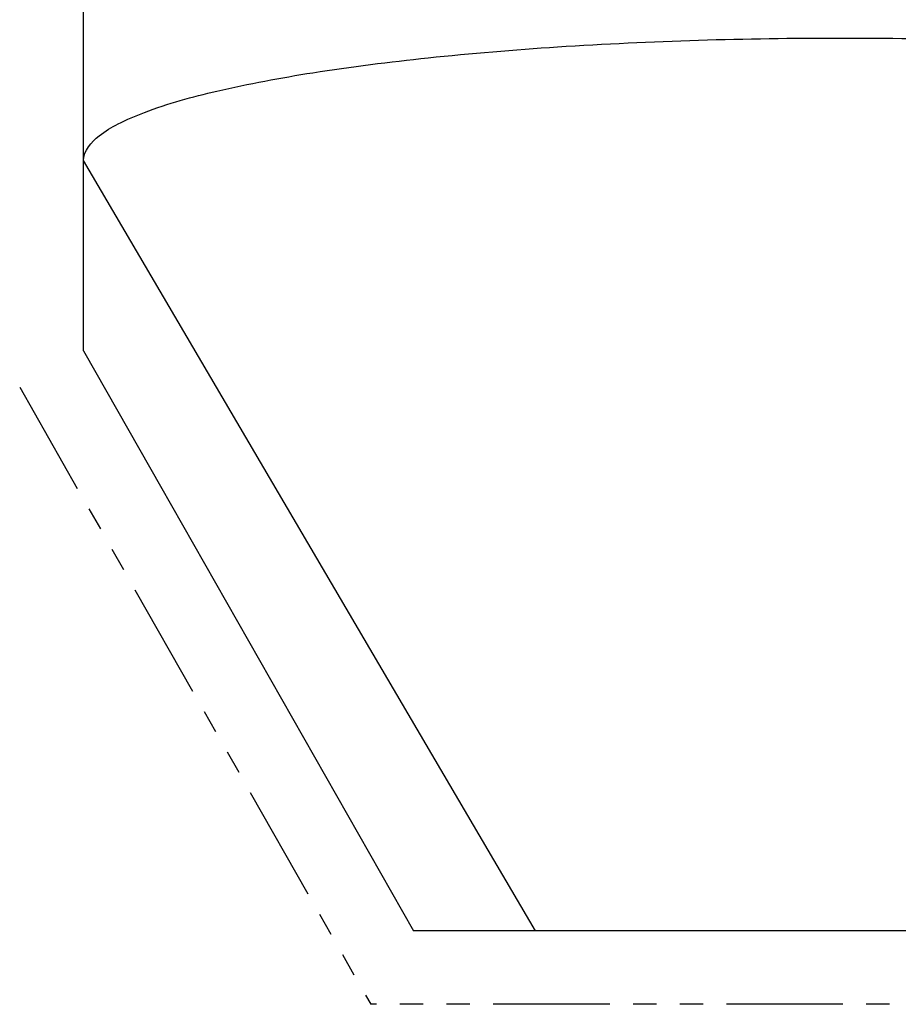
# Model space of a CAD drawing. Header units: millimetres. Extents: x 0 to 7560, y 0 to 5346.
# Tile 19 of 92: x 1811 to 1931, y 767 to 901. Entities that reach past the tile are written whole.
import ezdxf

# ---------------------------------------------------------------- set-up
doc = ezdxf.new("R2010")
doc.units = ezdxf.units.MM
doc.linetypes.add('PHANTOM2', pattern=[31.75, 15.875, -3.175, 3.175, -3.175, 3.175, -3.175])
doc.layers.add('COVER_20230516_TEST_PBL1304', color=7, linetype='Continuous')

msp = doc.modelspace()

# ---------------------------------------------------------------- linework, layer by layer
at = {"layer": 'COVER_20230516_TEST_PBL1304', "color": 4}
for p, q in [((1819.687, 856.302), (1819.687, 954.804)), ((1881.211, 777.304), (1819.687, 882.246)), ((1819.687, 882.246), (1819.687, 882.222)), ((1819.687, 856.302), (1864.604, 777.304)), ((1980.771, 777.304), (1864.604, 777.304))]:
    msp.add_line(p, q, dxfattribs=at)
at = {"layer": 'COVER_20230516_TEST_PBL1304', "color": 6, "linetype": 'PHANTOM2'}
for p in [(1810.994, 851.359), (1986.588, 767.304)]:
    msp.add_line(p, (1858.786, 767.304), dxfattribs=at)
at = {"layer": 'COVER_20230516_TEST_PBL1304', "color": 4}
msp.add_open_spline([(1819.687, 882.246), (1819.699, 883.564), (1821.526, 885.611), (1824.599, 887.383), (1829.938, 889.663), (1838.792, 892.057), (1851.724, 894.454), (1867.207, 896.392), (1891.122, 898.368), (1922.685, 899.278), (1954.247, 898.364), (1978.164, 896.395), (1993.648, 894.453), (2006.581, 892.057), (2015.436, 889.663), (2020.776, 887.384), (2023.849, 885.611), (2025.675, 883.564), (2025.687, 882.246)], degree=3, knots=[0, 0, 0, 0, 0.0185564, 0.0329205, 0.0512394, 0.0995661, 0.1620767, 0.2362671, 0.3192856, 0.4999865, 0.6806918, 0.7637175, 0.8379123, 0.9004287, 0.9487587, 0.9670787, 0.9814435, 1, 1, 1, 1], dxfattribs=at)

doc.saveas('drawing.dxf')
